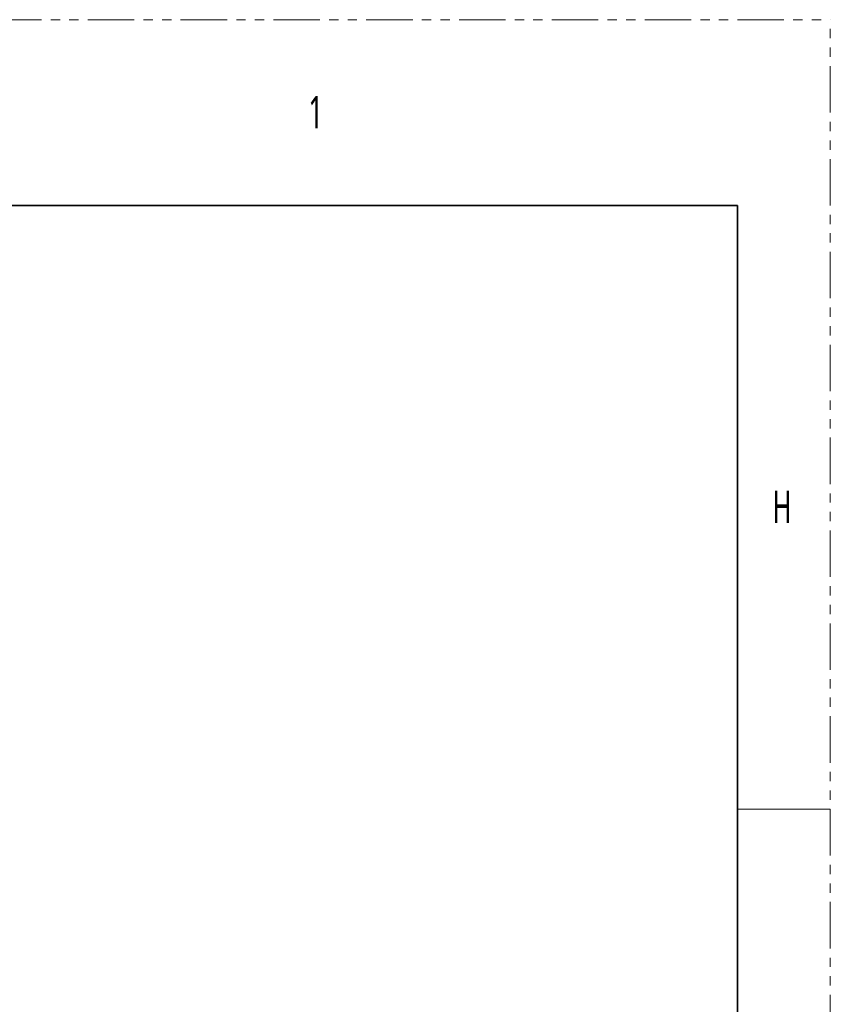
# Model space of a CAD drawing. Header units: millimetres. Extents: x 1 to 1119, y -1 to 863.
# Tile 211 of 211: x 1008 to 1119, y 728 to 863. Entities that reach past the tile are written whole.
import ezdxf

# ---------------------------------------------------------------- set-up
doc = ezdxf.new("R2010")
doc.units = ezdxf.units.MM
doc.linetypes.add('PHANTOM', pattern=[12.7, 6.35, -1.27, 1.27, -1.27, 1.27, -1.27])
doc.styles.add('SLDTEXTSTYLE1', font='meiryo.ttc', dxfattribs={"width": 0.6})

msp = doc.modelspace()

# ---------------------------------------------------------------- linework, layer by layer
at = {"color": 7, "linetype": 'PHANTOM', "lineweight": 18}
for p in [(1.4197, 862.5825), (1119.0197, -1.0175)]:
    msp.add_line(p, (1119.0197, 862.5825), dxfattribs=at)
at = {"color": 7, "linetype": 'Continuous', "lineweight": 35}
for p, q in [((14.1197, 837.1825), (1106.3197, 837.1825)), ((1106.3197, 837.1825), (1106.3197, 24.3825))]:
    msp.add_line(p, q, dxfattribs=at)
at = {"color": 7, "linetype": 'Continuous', "lineweight": 18}
msp.add_line((1106.3197, 754.6325), (1119.0197, 754.6325), dxfattribs=at)

# ---------------------------------------------------------------- texts
at = {"color": 7, "linetype": 'Continuous', "lineweight": 0, "char_height": 4.445, "attachment_point": 1, "style": 'SLDTEXTSTYLE1'}
for s, insert in [('1', (1047.614, 852.1552)), ('H', (1111.114, 798.1802))]:
    msp.add_mtext(s, dxfattribs=dict(at, insert=insert))

doc.saveas('drawing.dxf')
